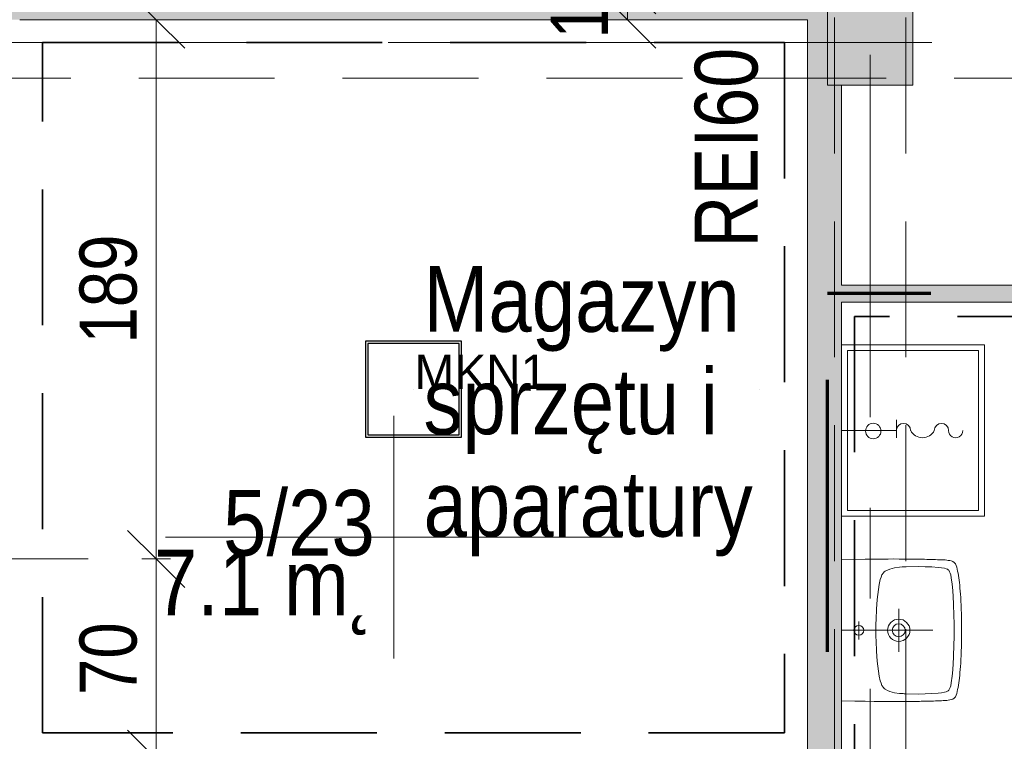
# Model space of a CAD drawing. Header units: centimetres. Extents: x -1631 to 21770, y -8842 to 3590.
# Tile 20 of 150: x -311 to 34, y 643 to 896. Entities that reach past the tile are written whole.
import ezdxf

# ---------------------------------------------------------------- set-up
doc = ezdxf.new("R2010")
doc.units = ezdxf.units.CM
for name, pattern in [('Długa kreska', [142.875, 95.25, -47.625]), ('Hidden', [71.4375, 47.625, -23.8125]), ('Oś', [222.25, 127, -31.75, 31.75, -31.75]), ('Ukryte', [71.438, 47.625, -23.813])]:
    doc.linetypes.add(name, pattern=pattern)
for name, color, linetype, lineweight in [('A-ANNO-DIMS', 211, 'Continuous', 13), ('A-ANNO-DIMS-100', 211, 'Continuous', 13), ('A-ANNO-NOTE', 131, 'Continuous', 9), ('A-AREA-IDEN', 2, 'Continuous', 13), ('A-DETL', 90, 'Continuous', 9), ('A-DETL-HDLN', 90, 'Ukryte', 9), ('A-WALL', 113, 'Continuous', 13), ('A-WALL-PATT', 111, 'Continuous', 13), ('G-ANNO-TEXT', 231, 'Continuous', 13), ('P-SANR-FIXT', 6, 'Continuous', 9), ('S-COLS', 52, 'Continuous', 13), ('S-GRID', 1, 'Continuous', 13)]:
    doc.layers.add(name, color=color, linetype=linetype, lineweight=lineweight)
doc.layers.add('E_oprawy', color=12, linetype='Continuous')
doc.styles.add('Arial Narrow', font='ARIALN.TTF', dxfattribs={"height": 22})
doc.styles.add('Arial Narrow_5', font='ARIALN.TTF', dxfattribs={"height": 20})
doc.styles.add('Arial_11', font='arial.ttf', dxfattribs={"width": 0.85, "height": 23})
doc.dimstyles.new('Diagonal_1_100__0__wewnętrzne_1', dxfattribs={"dimscale": 30.48, "dimtxt": 20.468619, "dimasz": 0.656168, "dimexe": 0.164042, "dimexo": 0.0625, "dimgap": 0.032808, "dimtad": 1, "dimdec": 0, "dimdsep": 46, "dimtxsty": 'Arial Narrow_5', "dimblk1": 'OBLIQUE', "dimblk2": 'OBLIQUE', "dimsah": 1, "dimcen": 0.09, "dimazin": 0, "dimtfac": 1, "dimtdec": 4, "dimtix": 1, "dimtmove": 0, "dimatfit": 3, "dimfxl": 0, "dimtvp": 1, "dimtolj": 1, "dimtzin": 0, "dimarcsym": 0})

# ---------------------------------------------------------------- blocks, each defined once
blk = doc.blocks.new('M_Concrete-Square-Column - 300 x 300mm-1794508-5_piętro III __10_50 m_ - stan projektowany')
at = {"layer": 'S-COLS', "lineweight": 9}
blk.add_hatch(color=254, dxfattribs=at).paths.add_polyline_path([(15, -15), (15, 15), (-15, 15), (-15, -15)], flags=0)
for p, q in [((15, 15), (-15, 15)), ((-15, 15), (-15, -15)), ((15, -15), (15, 15)), ((-15, -15), (15, -15))]:
    blk.add_line(p, q, dxfattribs=at)
blk = doc.blocks.new('Umywalka koło Nova Pro - Pro 50-1205816-5_piętro III __10_50 m_ - stan projektowany')
at = {"layer": 'P-SANR-FIXT'}
for p, q in [((-11.6, 44.96), (-11.79, 44.38)), ((-11.71, 44.67), (-11.6, 44.96)), ((-11.6, 44.96), (-11.26, 45.47)), ((-11.26, 45.47), (-11.6, 44.96)), ((-11.26, 45.47), (-10.8, 45.84)), ((-10.8, 45.84), (-11.26, 45.47)), ((-10.8, 45.84), (-10.24, 46.11)), ((-10.24, 46.11), (-10.8, 45.84)), ((-10.24, 46.11), (-9.61, 46.32)), ((-9.61, 46.32), (-10.24, 46.11)), ((-9.61, 46.32), (-8.94, 46.51)), ((-8.94, 46.51), (-9.61, 46.32)), ((-8.94, 46.51), (-8.25, 46.64)), ((-8.25, 46.64), (-8.94, 46.51)), ((-8.25, 46.64), (-7.5, 46.8)), ((-7.5, 46.8), (-8.25, 46.64)), ((-7.5, 46.8), (-6.73, 46.91)), ((-6.73, 46.91), (-7.5, 46.8)), ((-6.73, 46.91), (-5.93, 47.04)), ((-5.93, 47.04), (-6.73, 46.91)), ((-5.93, 47.04), (-5.1, 47.15)), ((-5.1, 47.15), (-5.93, 47.04)), ((-5.1, 47.15), (-4.2, 47.25)), ((-4.2, 47.25), (-5.1, 47.15)), ((-4.2, 47.25), (-3.27, 47.36)), ((-3.27, 47.36), (-4.2, 47.25)), ((-3.64, 44.75), (-1.4, 44.94)), ((-3.27, 47.36), (-2.28, 47.44)), ((-2.28, 47.44), (-3.27, 47.36)), ((-2.28, 47.44), (-1.24, 47.52)), ((-1.24, 47.52), (-2.28, 47.44)), ((-1.4, 44.94), (3.1, 45.18)), ((-1.24, 47.52), (-0.15, 47.63)), ((-0.15, 47.63), (-1.24, 47.52)), ((-0.15, 47.63), (1.05, 47.71)), ((1.05, 47.71), (-0.15, 47.63)), ((1.05, 47.71), (2.3, 47.76)), ((2.3, 47.76), (1.05, 47.71)), ((2.3, 47.76), (3.66, 47.84)), ((3.66, 47.84), (2.3, 47.76)), ((3.1, 45.18), (7.6, 45.31)), ((3.66, 47.84), (5.12, 47.89)), ((5.12, 47.89), (3.66, 47.84)), ((5.12, 47.89), (6.72, 47.95)), ((6.72, 47.95), (5.12, 47.89)), ((6.72, 47.95), (8.45, 47.97)), ((8.45, 47.97), (6.72, 47.95)), ((7.6, 45.31), (9.86, 45.39)), ((8.45, 47.97), (10.4, 48)), ((10.4, 48), (8.45, 47.97)), ((9.86, 45.39), (11.04, 45.42)), ((10.4, 48), (14.63, 48)), ((14.63, 48), (10.4, 48)), ((11.04, 45.42), (11.7, 45.42)), ((11.7, 45.42), (12.5, 45.44)), ((12.5, 45.44), (13.3, 45.42)), ((13.3, 45.42), (13.99, 45.42)), ((13.99, 45.42), (15.14, 45.39)), ((14.63, 48), (16.55, 47.97)), ((16.55, 47.97), (14.63, 48)), ((15.14, 45.39), (17.4, 45.31)), ((16.55, 47.97), (18.31, 47.95)), ((18.31, 47.95), (16.55, 47.97)), ((17.4, 45.31), (21.9, 45.18)), ((18.31, 47.95), (19.88, 47.89)), ((19.88, 47.89), (18.31, 47.95)), ((19.88, 47.89), (21.34, 47.84)), ((21.34, 47.84), (19.88, 47.89)), ((21.34, 47.84), (22.7, 47.76)), ((22.7, 47.76), (21.34, 47.84)), ((21.9, 45.18), (26.4, 44.94)), ((22.7, 47.76), (23.98, 47.71)), ((23.98, 47.71), (22.7, 47.76)), ((23.98, 47.71), (25.15, 47.63)), ((25.15, 47.63), (23.98, 47.71)), ((25.15, 47.63), (26.24, 47.52)), ((26.24, 47.52), (25.15, 47.63)), ((26.24, 47.52), (27.31, 47.44)), ((27.31, 47.44), (26.24, 47.52)), ((26.4, 44.94), (28.64, 44.75)), ((27.31, 47.44), (28.29, 47.36)), ((28.29, 47.36), (27.31, 47.44)), ((28.29, 47.36), (29.23, 47.25)), ((29.23, 47.25), (28.29, 47.36)), ((29.23, 47.25), (30.1, 47.15)), ((30.1, 47.15), (29.23, 47.25)), ((30.1, 47.15), (30.93, 47.04)), ((30.93, 47.04), (30.1, 47.15)), ((30.93, 47.04), (31.76, 46.91)), ((31.76, 46.91), (30.93, 47.04)), ((31.76, 46.91), (32.5, 46.8)), ((32.5, 46.8), (31.76, 46.91)), ((32.5, 46.8), (33.25, 46.64)), ((33.25, 46.64), (32.5, 46.8)), ((33.25, 46.64), (33.97, 46.51)), ((33.97, 46.51), (33.25, 46.64)), ((33.97, 46.51), (34.63, 46.32)), ((34.63, 46.32), (33.97, 46.51)), ((34.63, 46.32), (35.24, 46.11)), ((35.24, 46.11), (34.63, 46.32)), ((35.24, 46.11), (35.8, 45.84)), ((35.8, 45.84), (35.24, 46.11)), ((35.8, 45.84), (36.28, 45.47)), ((36.28, 45.47), (35.8, 45.84)), ((36.28, 45.47), (36.6, 44.96)), ((36.6, 44.96), (36.28, 45.47)), ((36.6, 44.96), (36.82, 44.38)), ((-12.19, 40.94), (-12.16, 41.58)), ((-12.16, 41.58), (-12.14, 42.22)), ((-12.14, 42.22), (-12.08, 42.81)), ((-12.08, 42.81), (-12, 43.37)), ((-12, 43.37), (-11.92, 43.87)), ((-11.92, 43.87), (-11.82, 44.38)), ((-11.82, 44.38), (-11.71, 44.67)), ((-9.39, 40.94), (-9.21, 42.03)), ((-9.21, 42.03), (-9.05, 42.59)), ((-9.05, 42.59), (-8.86, 43.1)), ((-8.86, 43.1), (-8.7, 43.34)), ((-8.7, 43.34), (-8.51, 43.55)), ((-8.51, 43.55), (-8.03, 43.85)), ((-8.03, 43.85), (-7.53, 44.06)), ((-7.53, 44.06), (-6.97, 44.22)), ((-6.97, 44.22), (-5.88, 44.43)), ((-5.88, 44.43), (-3.64, 44.75)), ((28.64, 44.75), (30.88, 44.43)), ((30.88, 44.43), (31.97, 44.22)), ((31.97, 44.22), (32.53, 44.06)), ((32.53, 44.06), (33.06, 43.85)), ((33.06, 43.85), (33.54, 43.55)), ((33.54, 43.55), (33.73, 43.34)), ((33.73, 43.34), (33.86, 43.1)), ((33.86, 43.1), (34.07, 42.59)), ((34.07, 42.59), (34.21, 42.03)), ((34.21, 42.03), (34.39, 40.94)), ((36.82, 44.38), (36.92, 43.87)), ((36.92, 43.87), (37.03, 43.37)), ((37.03, 43.37), (37.08, 42.81)), ((37.08, 42.81), (37.14, 42.22)), ((37.14, 42.22), (37.16, 41.58)), ((37.16, 41.58), (37.19, 40.94)), ((-12.32, 37.43), (-12.3, 38.17)), ((-12.3, 38.17), (-12.27, 38.89)), ((-12.27, 38.89), (-12.24, 39.61)), ((-12.24, 39.61), (-12.22, 40.28)), ((-12.22, 40.28), (-12.19, 40.94)), ((-9.71, 37.56), (-9.53, 39.82)), ((-9.53, 39.82), (-9.39, 40.94)), ((12.5, 6), (12.5, 38)), ((34.39, 40.94), (34.53, 39.82)), ((34.53, 39.82), (34.71, 37.56)), ((37.19, 40.94), (37.22, 40.28)), ((37.22, 40.28), (37.24, 39.61)), ((37.24, 39.61), (37.27, 38.89)), ((37.27, 38.89), (37.3, 38.17)), ((37.3, 38.17), (37.32, 37.43)), ((-12.4, 33.88), (-12.38, 35.06)), ((-12.38, 35.06), (-12.35, 35.88)), ((-12.35, 36.65), (-12.32, 37.43)), ((-12.35, 35.88), (-12.35, 36.65)), ((-9.84, 33.06), (-9.79, 35.32)), ((-9.79, 35.32), (-9.71, 37.56)), ((34.71, 37.56), (34.82, 35.32)), ((34.82, 35.32), (34.84, 33.06)), ((37.32, 37.43), (37.35, 36.65)), ((37.35, 36.65), (37.35, 35.88)), ((37.35, 35.88), (37.38, 35.06)), ((37.38, 35.06), (37.4, 33.88)), ((-12.46, 30.5), (-12.43, 31.46)), ((-12.43, 32.39), (-12.4, 33.3)), ((-12.43, 31.46), (-12.43, 32.39)), ((-12.4, 33.3), (-12.4, 33.88)), ((-9.76, 28.56), (-9.84, 33.06)), ((34.84, 33.06), (34.76, 28.56)), ((37.4, 33.88), (37.43, 33.3)), ((37.43, 33.3), (37.43, 32.39)), ((37.43, 32.39), (37.46, 31.46)), ((37.46, 31.46), (37.46, 30.5)), ((-12.48, 27.81), (-12.46, 29.49)), ((-12.48, 26.13), (-12.48, 27.81)), ((-12.46, 29.49), (-12.46, 30.5)), ((-9.74, 27.87), (-9.76, 28.56)), ((-9.71, 27.55), (-9.74, 27.87)), ((34.74, 27.87), (34.71, 27.55)), ((34.76, 28.56), (34.74, 27.87)), ((37.46, 30.5), (37.48, 29.49)), ((37.48, 29.49), (37.48, 27.81)), ((37.48, 27.81), (37.51, 26.13)), ((-12.51, 24.3), (-12.48, 26.13)), ((-12.48, 22.27), (-12.51, 24.3)), ((-9.69, 27.15), (-9.71, 27.55)), ((-9.61, 26.27), (-9.69, 27.15)), ((-9.37, 24.54), (-9.61, 26.27)), ((-8.91, 22.86), (-9.37, 24.54)), ((20.01, 26), (5.01, 26)), ((34.37, 24.54), (33.91, 22.86)), ((34.63, 26.27), (34.37, 24.54)), ((34.69, 27.15), (34.63, 26.27)), ((34.71, 27.55), (34.69, 27.15)), ((37.51, 26.13), (37.51, 22.27)), ((-12.48, 19.98), (-12.48, 22.27)), ((-8.62, 22.03), (-8.91, 22.86)), ((-8.19, 21.26), (-8.62, 22.03)), ((-7.93, 20.91), (-8.19, 21.26)), ((-7.61, 20.62), (-7.93, 20.91)), ((32.93, 20.91), (32.61, 20.62)), ((33.19, 21.26), (32.93, 20.91)), ((33.62, 22.03), (33.19, 21.26)), ((33.91, 22.86), (33.62, 22.03)), ((37.51, 22.27), (37.48, 19.98)), ((-12.45, 17.35), (-12.48, 19.98)), ((-12.4, 14.28), (-12.45, 17.35)), ((-6.89, 20.14), (-7.61, 20.62)), ((-6.09, 19.8), (-6.89, 20.14)), ((-5.24, 19.53), (-6.09, 19.8)), ((-3.53, 19.16), (-5.24, 19.53)), ((-1.83, 18.89), (-3.53, 19.16)), ((1.66, 18.49), (-1.83, 18.89)), ((5.15, 18.2), (1.66, 18.49)), ((8.64, 18.06), (5.15, 18.2)), ((10.37, 18.01), (8.64, 18.06)), ((14.63, 18.01), (10.37, 18.01)), ((16.36, 18.06), (14.63, 18.01)), ((19.88, 18.2), (16.36, 18.06)), ((23.34, 18.49), (19.88, 18.2)), ((26.83, 18.89), (23.34, 18.49)), ((28.56, 19.16), (26.83, 18.89)), ((30.26, 19.53), (28.56, 19.16)), ((31.09, 19.8), (30.26, 19.53)), ((31.89, 20.14), (31.09, 19.8)), ((32.61, 20.62), (31.89, 20.14)), ((37.45, 17.35), (37.4, 14.28)), ((37.48, 19.98), (37.45, 17.35)), ((-12.32, 10.58), (-12.4, 14.28)), ((37.4, 14.28), (37.32, 10.58)), ((-12.19, 6), (-12.32, 10.58)), ((15.72, 12.02), (9.46, 12.02)), ((37.32, 10.58), (37.19, 6))]:
    blk.add_line(p, q, dxfattribs=at)
for centre, radius in [((12.51, 26), 3.92), ((12.51, 26), 2.28), ((12.5, 12.02), 1.72)]:
    blk.add_circle(centre, radius, dxfattribs=at)
blk = doc.blocks.new('zawór czerpalny ze złączką - zawór czerpalny ze złączką-828519-5_piętro III __10_50 m_ - stan projektowany')
at = {"layer": 'P-SANR-FIXT'}
for p, q in [((-19.18, 2.5), (-19.18, -3.71)), ((0, 0), (-19.18, 0))]:
    blk.add_line(p, q, dxfattribs=at)
for centre, radius, start, end in [((-39.97, 0), 2.5, 360, 180), ((-34.97, 0), 2.5, 180, 0), ((-28.33, -2.18), 4.68, 27.7893, 152.2107), ((-21.68, 0), 2.5, 180, 360)]:
    blk.add_arc(centre, radius, start, end, dxfattribs=at)
blk = doc.blocks.new('zlew - Type 1-1332169-5_piętro III __10_50 m_ - stan projektowany')
at = {"layer": 'P-SANR-FIXT'}
for p, q in [((-17.5, 6), (-17.5, 56)), ((-17.5, 56), (42.5, 56)), ((42.5, 56), (42.5, 6)), ((-15.5, 8), (-15.5, 54)), ((-15.5, 54), (40.5, 54)), ((40.5, 54), (40.5, 8)), ((40.5, 8), (-15.5, 8))]:
    blk.add_line(p, q, dxfattribs=at)
blk.add_circle((12.66, 17.08), 2.7, dxfattribs=at)
blk = doc.blocks.new('DIMBLOCK47-5_piętro III __10_50 m_ - stan projektowany')
at = {"layer": 'A-ANNO-DIMS-100', "transparency": 16777216}
for p, q in [((-97.68, 908.33), (-107.68, 918.33)), ((-102.68, 908.33), (-92.68, 908.33)), ((-97.68, 908.33), (-102.68, 908.33)), ((-97.68, 896.33), (-97.68, 908.33)), ((-97.68, 908.33), (-87.68, 898.33)), ((-97.68, 896.33), (-107.68, 906.33)), ((-102.68, 896.33), (-92.68, 896.33)), ((-97.68, 896.33), (-102.68, 896.33)), ((-97.68, 896.33), (-87.68, 886.33))]:
    blk.add_line(p, q, dxfattribs=at)
at = {"layer": 'A-ANNO-DIMS-100', "color": 0, "transparency": 16777216, "insert": (-124.53, 889.65), "char_height": 20, "width": 30.4105, "attachment_point": 1, "rotation": 90, "line_spacing_factor": 0.974696, "style": 'Arial Narrow_5'}
blk.add_mtext('12', dxfattribs=at)
blk = doc.blocks.new('_Oblique')
at = {"color": 0, "linetype": 'ByBlock', "lineweight": -2}
blk.add_line((-0.5, -0.5), (0.5, 0.5), dxfattribs=at)
blk = doc.blocks.new('DIMBLOCK100-5_piętro III __10_50 m_ - stan projektowany')
at = {"layer": 'A-ANNO-DIMS-100', "transparency": 16777216}
for p, q in [((-262.8, 707.33), (-272.8, 717.33)), ((-267.8, 707.33), (-257.8, 707.33)), ((-262.8, 707.33), (-267.8, 707.33)), ((-262.8, 637.33), (-262.8, 707.33)), ((-262.8, 707.33), (-252.8, 697.33)), ((-262.8, 637.33), (-272.8, 647.33)), ((-267.8, 637.33), (-257.8, 637.33)), ((-262.8, 637.33), (-267.8, 637.33)), ((-262.8, 637.33), (-252.8, 627.33))]:
    blk.add_line(p, q, dxfattribs=at)
at = {"layer": 'A-ANNO-DIMS-100', "color": 0, "transparency": 16777216, "insert": (-289.65, 659.65), "char_height": 20, "width": 30.4105, "attachment_point": 1, "rotation": 90, "line_spacing_factor": 0.974696, "style": 'Arial Narrow_5'}
blk.add_mtext('70', dxfattribs=at)
blk = doc.blocks.new('DIMBLOCK101-5_piętro III __10_50 m_ - stan projektowany')
at = {"layer": 'A-ANNO-DIMS-100', "transparency": 16777216}
for p, q in [((-262.8, 896.33), (-272.8, 906.33)), ((-267.8, 896.33), (-257.8, 896.33)), ((-262.8, 896.33), (-267.8, 896.33)), ((-262.8, 707.33), (-262.8, 896.33)), ((-262.8, 896.33), (-252.8, 886.33)), ((-262.8, 707.33), (-272.8, 717.33)), ((-267.8, 707.33), (-257.8, 707.33)), ((-262.8, 707.33), (-267.8, 707.33)), ((-262.8, 707.33), (-252.8, 697.33))]:
    blk.add_line(p, q, dxfattribs=at)
at = {"layer": 'A-ANNO-DIMS-100', "color": 0, "transparency": 16777216, "insert": (-289.65, 782.82), "char_height": 20, "width": 45.6158, "attachment_point": 1, "rotation": 90, "line_spacing_factor": 0.974696, "style": 'Arial Narrow_5'}
blk.add_mtext('189', dxfattribs=at)
blk = doc.blocks.new('METKA_POMIESZCZENIA2 - Rozbudowana krótka - bez ramki-2403173-5_piętro III __10_50 m_ - stan projektowany')
at = {"layer": 'A-AREA-IDEN'}
for p, q in [((0, 0.425), (0, 0)), ((0.0976, 0), (-0.8, 0)), ((-0.8, 0), (0.8, 0)), ((0, 0), (0, -0.425))]:
    blk.add_line(p, q, dxfattribs=at)
blk = doc.blocks.new('MKN1')
at = {"layer": 'E_oprawy', "linetype": 'ByBlock'}
for points in [[(9572.75, 390.73), (9572.75, 357.13), (9606.35, 357.13), (9606.35, 390.73)], [(9573.55, 389.92), (9573.55, 357.92), (9605.55, 357.92), (9605.55, 389.92)]]:
    blk.add_lwpolyline(points, close=True, dxfattribs=at)
for centre in [(9589.55, 373.92), (9710.84, 373.92)]:
    blk.add_circle(centre, 0.01, dxfattribs=at)
at = {"layer": 'E_oprawy', "color": 4, "linetype": 'ByBlock', "insert": (9589.85, 385.97), "char_height": 0.2, "width": 42.2965, "attachment_point": 1}
blk.add_mtext('{\\fArial|b0|i0|c0|p0;\\H60x;MKN1}', dxfattribs=at)

msp = doc.modelspace()

# ---------------------------------------------------------------- hatches: boundary and pattern name
at = {"layer": 'A-WALL-PATT'}
for points in [[(-139.62, 896.33), (-34.62, 896.33), (-34.62, 908.33), (-139.62, 908.33), (-139.62, 902.33)], [(-322.62, 896.33), (-139.62, 896.33), (-139.62, 902.33), (-322.62, 902.33)], [(297.38, 797.33), (297.38, 803.33), (-22.62, 803.33), (-22.62, 797.33), (285.38, 797.33)]]:
    msp.add_hatch(color=9, dxfattribs=at).paths.add_polyline_path(points, flags=0)
h = msp.add_hatch(color=9, dxfattribs=at)
h.paths.add_polyline_path([(-22.62, 122.33), (-22.62, 388.33), (-27.62, 388.33), (-27.62, 428.33), (-22.62, 428.33), (-22.62, 465.83), (-34.62, 465.83), (-34.62, 122.33)], flags=0)
h.paths.add_polyline_path([(-34.62, 566.83), (-22.62, 566.83), (-22.62, 873.33), (-27.62, 873.33), (-27.62, 903.33), (-22.62, 903.33), (-22.62, 908.33), (-34.62, 908.33), (-34.62, 625.33)], flags=0)

# ---------------------------------------------------------------- linework, layer by layer
at = {"layer": 'A-ANNO-NOTE', "lineweight": 13}
msp.add_line((-286.62, 707.33), (-376.62, 707.33), dxfattribs=at)
msp.add_line((-286.62, 707.33), (-376.62, 707.33), dxfattribs=at)
at = {"layer": 'A-DETL', "linetype": 'Hidden', "lineweight": 35}
for p, q in [((-302.62, 888.33), (-42.62, 888.33)), ((-302.62, 646.33), (-302.62, 888.33)), ((-42.62, 888.33), (-42.62, 646.33)), ((279.88, 792.33), (-18.11, 792.33)), ((-18.11, 792.33), (-18.11, 580)), ((-42.62, 646.33), (-302.62, 646.33))]:
    msp.add_line(p, q, dxfattribs=at)
at = {"layer": 'A-DETL', "linetype": 'Długa kreska', "lineweight": 70}
for p in [(-27.62, 103.33), (294.38, 800.33)]:
    msp.add_line(p, (-27.62, 800.33), dxfattribs=at)
at = {"layer": 'A-DETL-HDLN'}
for p, q in [((-25.12, 420.83), (-25.12, 2793.33)), ((-0.12, 420.83), (-0.12, 2793.33)), ((-1197.62, 875.83), (1172.38, 875.83))]:
    msp.add_line(p, q, dxfattribs=at)
at = {"layer": 'A-WALL', "lineweight": 9}
for p, q in [((-310.62, 896.33), (-34.62, 896.33)), ((-34.62, 896.33), (-34.62, 637.33)), ((-22.62, 803.33), (-22.62, 873.33)), ((291.38, 803.33), (-22.62, 803.33)), ((-22.62, 575.33), (-22.62, 797.33)), ((-22.62, 797.33), (285.38, 797.33))]:
    msp.add_line(p, q, dxfattribs=at)
at = {"layer": 'S-GRID', "linetype": 'Oś'}
for p, q in [((-12.62, 2884.27), (-12.62, 27.13)), ((1342.46, 888.33), (-1368.76, 888.33))]:
    msp.add_line(p, q, dxfattribs=at)

# ---------------------------------------------------------------- block references
at = {"layer": 'A-AREA-IDEN', "xscale": 99.99999999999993, "yscale": 99.99999999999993, "zscale": 99.99999999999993}
msp.add_blockref('METKA_POMIESZCZENIA2 - Rozbudowana krótka - bez ramki-2403173-5_piętro III __10_50 m_ - stan projektowany', (-179.55, 714.98), dxfattribs=at)
at = {"layer": 'E_oprawy', "linetype": 'ByBlock'}
msp.add_blockref('MKN1', (-9762.17, 392.9), dxfattribs=at)
at = {"layer": 'P-SANR-FIXT'}
for name, p, rotation in [('zlew - Type 1-1332169-5_piętro III __10_50 m_ - stan projektowany', (-28.62, 764.83), 270.0000000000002), ('zawór czerpalny ze złączką - zawór czerpalny ze złączką-828519-5_piętro III __10_50 m_ - stan projektowany', (-22.62, 752.33), 180), ('Umywalka koło Nova Pro - Pro 50-1205816-5_piętro III __10_50 m_ - stan projektowany', (-28.62, 694.83), 270.0000000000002)]:
    msp.add_blockref(name, p, dxfattribs=dict(at, rotation=rotation))
at = {"layer": 'S-COLS', "lineweight": 9}
msp.add_blockref('M_Concrete-Square-Column - 300 x 300mm-1794508-5_piętro III __10_50 m_ - stan projektowany', (-12.62, 888.33), dxfattribs=at)

# ---------------------------------------------------------------- texts
at = {"layer": 'A-AREA-IDEN', "char_height": 23, "line_spacing_factor": 0.936439, "style": 'Arial_11'}
for s, insert, width, attachment_point in [('\\pt84.99995,169.9999,255.00008,340.00003,424.99998,509.99993,595.00011,680.00006,765.00001,849.99996,934.99991,1020.00009,1105.00004,1189.99999,1274.99994,1359.99989,1445.00007,1530.00002,1614.99997,1699.99992,1785.0001,1870.00005,1955,2039.99995,2124.9999,2210.00008,2295.00003,2379.99998,2464.99993,2550.00011,2635.00006,2720.00001;Magazyn\\Psprzętu i\\Paparatury', (-169.12, 708.2), 114.75, 7), ('\\pxqr,t3.69565,7.3913,11.08696,14.78261,18.47826,22.17391,25.86957,29.56522,33.26087,36.95652,40.65217,44.34783,48.04348,51.73913,55.43478,59.13043,62.82609,66.52174,70.21739,73.91304,77.6087,81.30435,85,88.69565,92.3913,96.08696,99.78261,103.47826,107.17391,110.86957,114.56522,118.26087;{5/23}', (-186.2, 708.2), 52.87, 9), ('\\pt84.99995,169.9999,255.00008,340.00003,424.99998,509.99993,595.00011,680.00006,765.00001,849.99996,934.99991,1020.00009,1105.00004,1189.99999,1274.99994,1359.99989,1445.00007,1530.00002,1614.99997,1699.99992,1785.0001,1870.00005,1955,2039.99995,2124.9999,2210.00008,2295.00003,2379.99998,2464.99993,2550.00011,2635.00006,2720.00001;7.1 m˛', (-186.2, 710.59), 76.5, 3)]:
    msp.add_mtext(s, dxfattribs=dict(at, insert=insert, width=width, attachment_point=attachment_point))
at = {"layer": 'G-ANNO-TEXT', "color": 1, "insert": (-74.09, 816.44), "char_height": 22, "width": 70.195, "attachment_point": 1, "rotation": 90, "line_spacing_factor": 0.949189, "style": 'Arial Narrow'}
msp.add_mtext('\\pxt5.77273,11.54545,17.31818,23.09091,28.86364,34.63636,40.40909,46.18182,51.95455,57.72727,63.5,69.27273,75.04545,80.81818,86.59091,92.36364,98.13636,103.90909,109.68182,115.45455,121.22727,127,132.77273,138.54545,144.31818,150.09091,155.86364,161.63636,167.40909,173.18182,178.95455,184.72727;{REI60}', dxfattribs=at)

# ---------------------------------------------------------------- dimensions: what is measured, and where the dimension line sits
at = {"layer": 'A-ANNO-DIMS'}
for base, p1, p2, override, picture, middle in [((-97.68, 908.33), (-102.68, 896.33), (-102.68, 908.33), {"dimpost": '<>', "dimfxl": 12}, 'DIMBLOCK47-5_piętro III __10_50 m_ - stan projektowany', (-108.73, 902.33)), ((-262.8, 896.33), (-267.8, 707.33), (-267.8, 896.33), {"dimpost": '<>', "dimfxl": 189}, 'DIMBLOCK101-5_piętro III __10_50 m_ - stan projektowany', (-274.01, 801.83)), ((-262.8, 707.33), (-267.8, 637.33), (-267.8, 707.33), {"dimpost": '<>', "dimfxl": 70}, 'DIMBLOCK100-5_piętro III __10_50 m_ - stan projektowany', (-274.01, 672.33))]:
    dim = msp.add_linear_dim(base=base, p1=p1, p2=p2, angle=90, dimstyle='Diagonal_1_100__0__wewnętrzne_1', override=override, dxfattribs=at)
    dim.commit()
    dim.dimension.update_dxf_attribs({"geometry": picture, "text_midpoint": middle})

doc.saveas('drawing.dxf')
